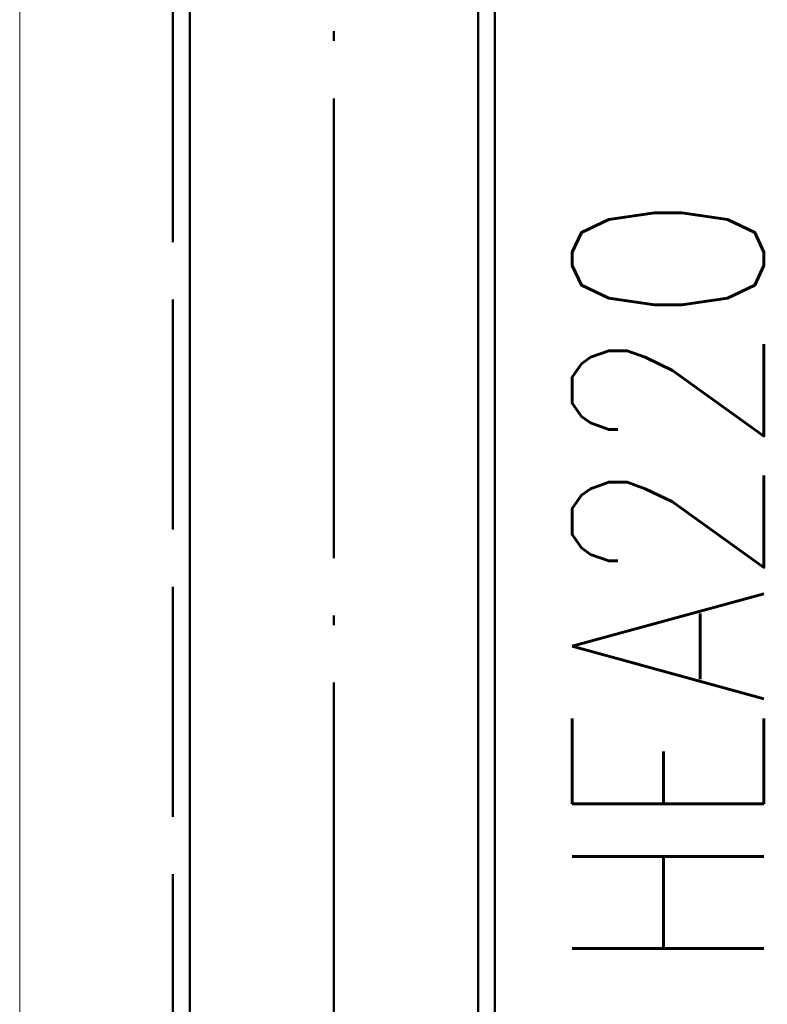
# Paper-space layout 'Layout1' of a CAD drawing. Extents: x -2 to 1033, y -36 to 596.
# Tile 120 of 256: x 354 to 363, y 393 to 406. Entities that reach past the tile are written whole.
import ezdxf

# ---------------------------------------------------------------- set-up
doc = ezdxf.new("R2010")
doc.units = 0
doc.linetypes.add('ACAD_ISO02W100', pattern=[15, 12, -3])
doc.linetypes.add('ACAD_ISO04W100', pattern=[30.5, 24, -3, 0.5, -3])
for name, color, linetype, lineweight in [('SS_PODKLADY_PANELY', 9, 'CONTINUOUS', 13), ('SS_POPIS_PROFILU', 13, 'CONTINUOUS', 25), ('SS_SLOUPY KRAJNÍ', 143, 'CONTINUOUS', 50)]:
    doc.layers.add(name, color=color, linetype=linetype, lineweight=lineweight)
doc.styles.add('romans.shx', font='romans.shx', dxfattribs={"height": 5})

psp = doc.layouts.get("Layout1")

# ---------------------------------------------------------------- linework, layer by layer
at = {"layer": 'SS_PODKLADY_PANELY', "color": 9, "linetype": 'Continuous', "ltscale": 0.25}
psp.add_line((353.7063, 503.885), (353.7063, 376.385), dxfattribs=at)
at = {"layer": 'SS_SLOUPY KRAJNÍ', "color": 1, "linetype": 'Continuous', "ltscale": 0.25}
for p, q in [((359.6863, 504.562), (359.6863, 377.1851)), ((359.9063, 377.1851), (359.9063, 504.3617)), ((355.9263, 377.1851), (355.9263, 504.2081))]:
    psp.add_line(p, q, dxfattribs=at)
at = {"layer": 'SS_SLOUPY KRAJNÍ', "color": 7, "linetype": 'ACAD_ISO04W100', "ltscale": 0.25}
psp.add_line((357.8063, 376.385), (357.8063, 504.385), dxfattribs=at)
at = {"layer": 'SS_SLOUPY KRAJNÍ', "color": 3, "linetype": 'ACAD_ISO02W100', "ltscale": 0.25}
psp.add_line((355.7063, 503.885), (355.7063, 377.1851), dxfattribs=at)

# ---------------------------------------------------------------- texts
at = {"layer": 'SS_POPIS_PROFILU', "color": 13, "style": 'romans.shx', "width": 0.8}
psp.add_text('HEA220', height=2.5, rotation=90, dxfattribs=at).set_placement((363.4163, 393.8233))

doc.saveas('drawing.dxf')
